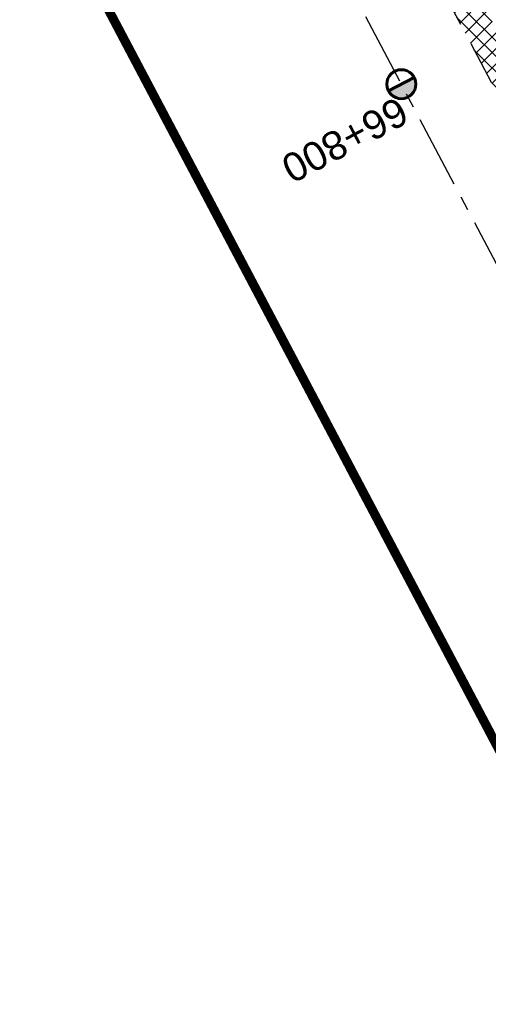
# Model space of a CAD drawing. Header units: metres. Extents: x 7529682 to 7533711, y 5721195 to 5727842.
# Tile 212 of 232: x 7529838 to 7529858, y 5727474 to 5727517. Entities that reach past the tile are written whole.
import ezdxf

# ---------------------------------------------------------------- set-up
doc = ezdxf.new("R2010")
doc.units = ezdxf.units.M
for name, pattern in [('817-dzialki-09-05-04$0$HIDDEN', [0.375, 0.25, -0.125]), ('ACAD_ISO05W100', [33, 24, -3, 0, -3, 0, -3]), ('CENTER', [50.800000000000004, 31.75, -6.35, 6.35, -6.35]), ('HIDDEN', [9.524999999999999, 6.35, -3.175])]:
    doc.linetypes.add(name, pattern=pattern)
doc.layers.add('C-DROGI-SYTUACJA-ETYKIETY', color=7, linetype='Continuous')
doc.layers.add('D-hatch-pobocza', color=131, linetype='Continuous')
for name, color, linetype, lineweight in [('D-krawędzie', 3, 'Continuous', 30), ('D-oś', 10, 'CENTER', 30), ('D-pas-drogowy', 7, 'ACAD_ISO05W100', 50)]:
    doc.layers.add(name, color=color, linetype=linetype, lineweight=lineweight)
doc.layers.add('D-LR-etap-III', color=7, linetype='817-dzialki-09-05-04$0$HIDDEN', lineweight=50, true_color=0x00008f)
doc.styles.get("Standard").update_dxf_attribs({"font": 'arial.ttf'})

# ---------------------------------------------------------------- blocks, each defined once
blk = doc.blocks.new('kilometraz')
at = {"linetype": 'ByBlock', "lineweight": -2}
blk.add_hatch(color=0, dxfattribs=at).paths.add_polyline_path([(0, -0.28125, 0.4142135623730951), (0.28125, 0, 0.4142135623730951), (0, 0.28125)])
at = {"color": 0, "linetype": 'ByBlock', "lineweight": -2}
blk.add_line((0, 0.28125), (0, -0.28125), dxfattribs=at)
blk.add_circle((0, 0), 0.28125, dxfattribs=at)

msp = doc.modelspace()

# ---------------------------------------------------------------- hatches: boundary and pattern name
at = {"layer": 'D-hatch-pobocza'}
h = msp.add_hatch(dxfattribs=at)
h.set_pattern_fill('ANSI37', color=256, scale=0.15, style=0)
h.set_pattern_definition([(45, (0, 0), (-0.3367596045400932, 0.3367596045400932), []), (135, (0, 0), (-0.3367596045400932, -0.3367596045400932), [])])
h.paths.add_polyline_path([(7529905.34, 5727429.09), (7529892.28, 5727453.58), (7529881.53, 5727473.69), (7529872.269999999, 5727491.4), (7529857.46, 5727519.14), (7529841.38, 5727549.79), (7529827.75, 5727575.78), (7529816.4, 5727596.89), (7529800.429999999, 5727627.4), (7529788.07, 5727650.98), (7529775.849999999, 5727673.83), (7529761.3, 5727701.31), (7529749.889999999, 5727722.83), (7529745.5, 5727731.66), (7529738.971069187, 5727744.084810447), (7529737.464618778, 5727743.315650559), (7529742.212649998, 5727734.301517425), (7529762.326041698, 5727696.273621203), (7529777.784920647, 5727667.006134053), (7529799.321516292, 5727626.300085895), (7529822.193292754, 5727583.155579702), (7529846.923978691, 5727536.347271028), (7529864.751945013, 5727502.662709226), (7529900.458527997, 5727434.964956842), (7529935.352393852, 5727369.308325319), (7529971.475882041, 5727300.786382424), (7529988.360755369, 5727268.841161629), (7529990.28, 5727268.6), (7529990.329092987, 5727268.617154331), (7529981.66, 5727284.96), (7529968.42, 5727309.6), (7529956.4, 5727332.85), (7529943.519999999, 5727357.04), (7529932.32, 5727378.32), (7529916.679999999, 5727408.01)])

# ---------------------------------------------------------------- linework, layer by layer
at = {"layer": 'D-krawędzie', "linetype": 'HIDDEN', "ltscale": 0.3}
msp.add_lwpolyline([(7529737.464618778, 5727743.315650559), (7529742.212649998, 5727734.301517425), (7529762.326041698, 5727696.273621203), (7529777.784920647, 5727667.006134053), (7529799.321516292, 5727626.300085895), (7529822.193292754, 5727583.155579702), (7529846.923978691, 5727536.347271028), (7529864.751945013, 5727502.662709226), (7529900.458527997, 5727434.964956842), (7529935.352393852, 5727369.308325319), (7529971.475882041, 5727300.786382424), (7530006.701701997, 5727234.141132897)], dxfattribs=at)
at = {"layer": 'D-LR-etap-III', "ltscale": 10, "flags": 128}
msp.add_lwpolyline([(7531750.474471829, 5723895.103125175, 0.4, 0.4, 0), (7531750.505, 5723895.13, 0.4, 0.4, 0), (7531682.71, 5724022.92, 0.4, 0.4, 0), (7531619.177023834, 5724147.203692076, 0.4, 0.4, 0), (7531592.308960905, 5724198.48863389, 0.4, 0.4, 0), (7531553.263875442, 5724272.918564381, 0.4, 0.4, 0), (7531504.019999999, 5724366.79, 0.4, 0.4, 0), (7531482.09, 5724407.62, 0.4, 0.4, 0), (7531412.350402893, 5724541.182759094, 0.4, 0.4, 0), (7531388.463669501, 5724586.929768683, 0.4, 0.4, 0), (7531345.12, 5724669.94, 0.4, 0.4, 0), (7531127.66, 5725081.67, 0.4, 0.4, 0), (7531059.253139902, 5725211.040795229, 0.4, 0.4, 0), (7531008.007244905, 5725307.953830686, 0.4, 0.4, 0), (7530964.181635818, 5725390.835555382, 0.4, 0.4, 0), (7530914.557354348, 5725484.683561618, 0.4, 0.4, 0), (7530865.243241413, 5725577.493975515, 0.4, 0.4, 0), (7530840.085257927, 5725624.058651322, 0.4, 0.4, 0), (7530802.559525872, 5725694.924584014, 0.4, 0.4, 0), (7530755.54, 5725787.51, 0.4, 0.4, 0), (7530708.717810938, 5725876.303221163, 0.4, 0.4, 0), (7530695.12, 5725902.09, 0.4, 0.4, 0), (7530642.91397006, 5726001.07839487, 0.4, 0.4, 0), (7530634.934723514, 5726016.146615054, 0.4, 0.4, 0), (7530610.820000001, 5726061.929999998, 0.4, 0.4, 0), (7530610.820000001, 5726061.929999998, 0.4, 0.4, 0), (7530607.21, 5726063.51, 0.4, 0.4, 0), (7530597.42, 5726080.68, 0.4, 0.4, 0), (7530591.16, 5726088.44, 0.4, 0.4, 0), (7530581.28, 5726107.21, 0.4, 0.4, 0), (7530571.29, 5726130.56, 0.4, 0.4, 0), (7530549.554994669, 5726171.527317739, 0.4, 0.4, 0), (7530531.014309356, 5726206.473807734, 0.4, 0.4, 0), (7530516.461208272, 5726236.016618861, 0.4, 0.4, 0), (7530500.798929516, 5726266.141265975, 0.4, 0.4, 0), (7530491.349999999, 5726283.94, 0.4, 0.4, 0), (7530482.4, 5726303.41, 0.4, 0.4, 0), (7530482.4, 5726303.41, 0.4, 0.4, 0), (7530450.41, 5726357.28, 0.4, 0.4, 0), (7530397.759396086, 5726458.499907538, 0.4, 0.4, 0), (7530334.707815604, 5726583.664702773, 0.4, 0.4, 0), (7530303.939274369, 5726645.167943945, 0.4, 0.4, 0), (7530300.509779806, 5726651.777515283, 0.4, 0.4, 0), (7530289.213532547, 5726671.966724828, 0.4, 0.4, 0), (7530281.54, 5726685.57, 0.4, 0.4, 0), (7530261.37085633, 5726724.163374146, 0.4, 0.4, 0), (7530254.03, 5726738.21, 0.4, 0.4, 0), (7530197.219999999, 5726845.06, 0.4, 0.4, 0), (7530194.71, 5726849.15, 0.4, 0.4, 0), (7530195.92, 5726850.75, 0.4, 0.4, 0), (7530170.546669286, 5726892.961489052, 0.4, 0.4, 0), (7530143.174718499, 5726945.065838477, 0.4, 0.4, 0), (7530105.059999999, 5727018.32, 0.4, 0.4, 0), (7530100.059999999, 5727027.16, 0.4, 0.4, 0), (7530062.318670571, 5727099.625398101, 0.4, 0.4, 0), (7530015.378537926, 5727189.420463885, 0.4, 0.4, 0), (7529983.207960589, 5727250.206596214, 0.4, 0.4, 0), (7529953.284293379, 5727306.74720398, 0.4, 0.4, 0), (7529900.67053443, 5727406.15903814, 0.4, 0.4, 0), (7529890.630239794, 5727425.131178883, 0.4, 0.4, 0), (7529875.155383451, 5727454.426350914, 0.4, 0.4, 0), (7529857.560096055, 5727487.787346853, 0.4, 0.4, 0), (7529835.194401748, 5727530.19312405, 0.4, 0.4, 0), (7529811.740544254, 5727574.662079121, 0.4, 0.4, 0), (7529792.101859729, 5727611.922638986, 0.4, 0.4, 0), (7529768.066117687, 5727657.469613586, 0.4, 0.4, 0), (7529755.210566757, 5727682.131373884, 0.4, 0.4, 0), (7529753.309999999, 5727681.13, 0.4, 0.4, 0), (7529739.21, 5727707.77, 0.4, 0.4, 0), (7529735.394745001, 5727711.251990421, 0.4, 0.4, 0), (7529725.42, 5727730.2, 0.4, 0.4, 0), (7529723.55, 5727729.88, 0.4, 0.4, 0), (7529695.566668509, 5727782.932080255, 0.4, 0.4, 0), (7529717.67971874, 5727794.024357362, 0.4, 0.4, 0), (7529736.274870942, 5727758.647400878, 0.4, 0.4, 0), (7529736.274870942, 5727758.647400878, 0.4, 0.4, 0), (7529744.511003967, 5727750.406106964, 0.4, 0.4, 0), (7529744.511003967, 5727750.406106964, 0.4, 0.4, 0), (7529750.282568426, 5727738.549848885, 0.4, 0.4, 0), (7529777.108510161, 5727687.569424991, 0.4, 0.4, 0), (7529796.51537536, 5727651.329932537, 0.4, 0.4, 0), (7529814.937945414, 5727616.793170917, 0.4, 0.4, 0), (7529839.006722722, 5727572.303976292, 0.4, 0.4, 0), (7529860.617626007, 5727532.509108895, 0.4, 0.4, 0), (7529882.348967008, 5727491.504261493, 0.4, 0.4, 0), (7529904.865139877, 5727449.096370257, 0.4, 0.4, 0), (7529920.747384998, 5727418.884773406, 0.4, 0.4, 0), (7529946.676504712, 5727368.547487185, 0.4, 0.4, 0), (7529972.024701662, 5727320.573310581, 0.4, 0.4, 0), (7529987.740014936, 5727290.153392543, 0.4, 0.4, 0), (7529996.497385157, 5727273.661630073, 0.4, 0.4, 0), (7530017.541471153, 5727234.202689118, 0.4, 0.4, 0), (7530033.053657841, 5727204.864166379, 0.4, 0.4, 0), (7530051.622983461, 5727170.222745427, 0.4, 0.4, 0), (7530069.276612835, 5727137.015751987, 0.4, 0.4, 0), (7530089.385386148, 5727097.533639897, 0.4, 0.4, 0), (7530109.712512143, 5727060.746615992, 0.4, 0.4, 0), (7530136.769722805, 5727011.640131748, 0.4, 0.4, 0), (7530162.446686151, 5726962.743777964, 0.4, 0.4, 0), (7530187.674104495, 5726916.992101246, 0.4, 0.4, 0), (7530207.820739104, 5726879.335323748, 0.4, 0.4, 0), (7530230.625609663, 5726834.518686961, 0.4, 0.4, 0), (7530262.288093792, 5726776.61832811, 0.4, 0.4, 0), (7530277.509672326, 5726760.213143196, 0.4, 0.4, 0), (7530286.036865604, 5726744.106684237, 0.4, 0.4, 0), (7530288.097472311, 5726735.884066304, 0.4, 0.4, 0), (7530290.393870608, 5726725.046963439, 0.4, 0.4, 0), (7530296.17664807, 5726713.582980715, 0.4, 0.4, 0), (7530302.726195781, 5726701.18226779, 0.4, 0.4, 0), (7530325.685047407, 5726657.466383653, 0.4, 0.4, 0), (7530343.243978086, 5726623.648592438, 0.4, 0.4, 0), (7530360.229820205, 5726591.746871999, 0.4, 0.4, 0), (7530383.20855044, 5726548.059469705, 0.4, 0.4, 0), (7530406.017875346, 5726503.605514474, 0.4, 0.4, 0), (7530427.464919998, 5726462.620289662, 0.4, 0.4, 0), (7530447.9278544, 5726424.388014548, 0.4, 0.4, 0), (7530471.126878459, 5726379.920667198, 0.4, 0.4, 0), (7530490.501003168, 5726343.033350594, 0.4, 0.4, 0), (7530509.499458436, 5726306.733076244, 0.4, 0.4, 0), (7530529.890269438, 5726267.244072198, 0.4, 0.4, 0), (7530543.852446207, 5726238.990319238, 0.4, 0.4, 0), (7530554.808897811, 5726218.943990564, 0.4, 0.4, 0), (7530559.027108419, 5726212.223286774, 0.4, 0.4, 0), (7530563.060988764, 5726206.409670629, 0.4, 0.4, 0), (7530566.93354971, 5726200.463543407, 0.4, 0.4, 0), (7530569.771022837, 5726194.901501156, 0.4, 0.4, 0), (7530571.47319415, 5726191.282350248, 0.4, 0.4, 0), (7530572.839142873, 5726188.024533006, 0.4, 0.4, 0), (7530575.295071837, 5726182.034664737, 0.4, 0.4, 0), (7530579.736851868, 5726173.306070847, 0.4, 0.4, 0), (7530583.3, 5726167.41, 0.4, 0.4, 0), (7530593.4, 5726163.33, 0.4, 0.4, 0), (7530598.618375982, 5726155.264489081, 0.4, 0.4, 0), (7530608.258304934, 5726140.497132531, 0.4, 0.4, 0), (7530603.269999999, 5726136.83, 0.4, 0.4, 0), (7530606.53, 5726131.84, 0.4, 0.4, 0), (7530604.239057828, 5726124.21679044, 0.4, 0.4, 0), (7530605.847136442, 5726121.630127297, 0.4, 0.4, 0), (7530608.971611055, 5726116.164124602, 0.4, 0.4, 0), (7530618.114293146, 5726097.791111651, 0.4, 0.4, 0), (7530651.213125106, 5726034.959524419, 0.4, 0.4, 0), (7530670.243741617, 5725998.61095082, 0.4, 0.4, 0), (7530698.075474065, 5725945.952624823, 0.4, 0.4, 0), (7530716.505955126, 5725911.3051464, 0.4, 0.4, 0), (7530735.223454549, 5725875.667401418, 0.4, 0.4, 0), (7530752.504235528, 5725842.154920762, 0.4, 0.4, 0), (7530778.310652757, 5725793.501254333, 0.4, 0.4, 0), (7530797.499961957, 5725756.381811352, 0.4, 0.4, 0), (7530812.518974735, 5725728.28874362, 0.4, 0.4, 0), (7530820.039295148, 5725713.160404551, 0.4, 0.4, 0), (7530822.422446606, 5725710.193574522, 0.4, 0.4, 0), (7530833.154893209, 5725688.800634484, 0.4, 0.4, 0), (7530849.629354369, 5725656.158601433, 0.4, 0.4, 0), (7530867.98290276, 5725621.963939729, 0.4, 0.4, 0), (7530872.629809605, 5725612.88760475, 0.4, 0.4, 0), (7530880.354488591, 5725597.594500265, 0.4, 0.4, 0), (7530883.839446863, 5725593.389159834, 0.4, 0.4, 0), (7530891.782113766, 5725587.763349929, 0.4, 0.4, 0), (7530895.038670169, 5725584.280746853, 0.4, 0.4, 0), (7530897.033644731, 5725580.941110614, 0.4, 0.4, 0), (7530900.951646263, 5725579.945856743, 0.4, 0.4, 0), (7530904.80970798, 5725571.977328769, 0.4, 0.4, 0), (7530903.682362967, 5725568.566434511, 0.4, 0.4, 0), (7530908.900614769, 5725558.844845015, 0.4, 0.4, 0), (7530910.252030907, 5725545.671606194, 0.4, 0.4, 0), (7530912.872986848, 5725538.645543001, 0.4, 0.4, 0), (7530945.278171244, 5725478.464284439, 0.4, 0.4, 0), (7530959.692318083, 5725450.24628822, 0.4, 0.4, 0), (7531002.82670893, 5725368.192370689, 0.4, 0.4, 0), (7531044.703532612, 5725290.314293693, 0.4, 0.4, 0), (7531064.098839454, 5725253.212562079, 0.4, 0.4, 0), (7531083.010253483, 5725216.677517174, 0.4, 0.4, 0), (7531113.013137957, 5725158.465613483, 0.4, 0.4, 0), (7531137.364304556, 5725113.07076138, 0.4, 0.4, 0), (7531150.830830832, 5725086.711759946, 0.4, 0.4, 0), (7531159.745663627, 5725076.640848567, 0.4, 0.4, 0), (7531166.309999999, 5725074.58, 0.4, 0.4, 0), (7531172.29, 5725062.58, 0.4, 0.4, 0), (7531170.589828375, 5725055.605912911, 0.4, 0.4, 0), (7531173.732823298, 5725044.080706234, 0.4, 0.4, 0), (7531215.342008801, 5724964.859648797, 0.4, 0.4, 0), (7531238.054496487, 5724921.684649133, 0.4, 0.4, 0), (7531262.389821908, 5724875.282876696, 0.4, 0.4, 0), (7531295.587160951, 5724811.265731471, 0.4, 0.4, 0), (7531348.487908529, 5724712.362812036, 0.4, 0.4, 0), (7531363.740817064, 5724682.68394264, 0.4, 0.4, 0), (7531366.986905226, 5724675.865317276, 0.4, 0.4, 0), (7531382.541261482, 5724646.110625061, 0.4, 0.4, 0), (7531401.299165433, 5724610.874551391, 0.4, 0.4, 0), (7531428.964837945, 5724558.862274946, 0.4, 0.4, 0), (7531449.111202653, 5724520.397801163, 0.4, 0.4, 0), (7531477.292992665, 5724465.831467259, 0.4, 0.4, 0), (7531500.996290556, 5724421.112506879, 0.4, 0.4, 0), (7531512.121834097, 5724400.549045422, 0.4, 0.4, 0), (7531513.78163794, 5724396.757451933, 0.4, 0.4, 0), (7531526.32, 5724379.39, 0.4, 0.4, 0), (7531566.783642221, 5724302.73628205, 0.4, 0.4, 0), (7531578.579156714, 5724282.774819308, 0.4, 0.4, 0), (7531584.232619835, 5724273.111246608, 0.4, 0.4, 0), (7531590.109283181, 5724263.508189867, 0.4, 0.4, 0), (7531593.027899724, 5724258.771479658, 0.4, 0.4, 0), (7531595.711841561, 5724254.226824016, 0.4, 0.4, 0), (7531601.659976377, 5724243.898197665, 0.4, 0.4, 0), (7531606.097733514, 5724235.986407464, 0.4, 0.4, 0), (7531609.382207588, 5724230.799061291, 0.4, 0.4, 0), (7531611.580260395, 5724227.671180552, 0.4, 0.4, 0), (7531612.707802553, 5724225.86410867, 0.4, 0.4, 0), (7531618.665224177, 5724214.480919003, 0.4, 0.4, 0), (7531619.885522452, 5724212.333950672, 0.4, 0.4, 0), (7531620.931818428, 5724210.787064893, 0.4, 0.4, 0), (7531623.518605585, 5724207.111542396, 0.4, 0.4, 0), (7531626.143926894, 5724203.61306897, 0.4, 0.4, 0), (7531632.022984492, 5724196.485954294, 0.4, 0.4, 0), (7531653.949089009, 5724152.617641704, 0.4, 0.4, 0), (7531656.750690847, 5724143.103797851, 0.4, 0.4, 0), (7531659.61440691, 5724133.254504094, 0.4, 0.4, 0), (7531661.627147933, 5724128.646047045, 0.4, 0.4, 0.01093811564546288), (7531674.314987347, 5724101.43546424, 0.4, 0.4, 0), (7531685.137626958, 5724081.408252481, 0.4, 0.4, 0), (7531692.159945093, 5724066.277333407, 0.4, 0.4, 0), (7531699.662164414, 5724051.388120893, 0.4, 0.4, 0), (7531704.480624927, 5724040.808561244, 0.4, 0.4, 0), (7531704.480624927, 5724040.808561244, 0.4, 0.4, 0), (7531704.401251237, 5724037.368913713, 0.4, 0.4, 0), (7531720.383609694, 5724003.441317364, 0.4, 0.4, 0), (7531728.79890528, 5723986.206298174, 0.4, 0.4, 0), (7531733.237926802, 5723977.192631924, 0.4, 0.4, 0), (7531736.750027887, 5723969.505210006, 0.4, 0.4, 0), (7531737.336143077, 5723968.518916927, 0.4, 0.4, 0), (7531738.285051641, 5723967.699360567, 0.4, 0.4, 0), (7531742.180915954, 5723962.346428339, 0.4, 0.4, 0), (7531744.286141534, 5723958.615526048, 0.4, 0.4, 0), (7531755.393260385, 5723944.192617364, 0.4, 0.4, 0), (7531758.69, 5723936.76, 0.4, 0.4, 0), (7531780.08, 5723929.25, 0.4, 0.4, 0), (7531792.611989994, 5723906.337708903, 0.4, 0.4, 0), (7531792.611989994, 5723906.337708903, 0.4, 0.4, 0), (7531756.962094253, 5723883.055323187, 0.4, 0.4, 0), (7531750.46, 5723895.130000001, 0.4, 0.4, 0), (7531750.46, 5723895.130000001, 0, 0, 0)], format="xyseb", dxfattribs=at)
at = {"layer": 'D-oś', "ltscale": 0.1}
msp.add_lwpolyline([(7530003.607351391, 5727232.505591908), (7529968.380651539, 5727299.152506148), (7529932.259012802, 5727367.670940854), (7529897.365313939, 5727433.327258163), (7529861.65733063, 5727501.027665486), (7529843.82935013, 5727534.712256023), (7529819.099801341, 5727581.518412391), (7529796.227829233, 5727624.663290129), (7529774.690104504, 5727665.371474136), (7529759.232144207, 5727694.637223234), (7529739.11997146, 5727732.662816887), (7529700.238234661, 5727806.043346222)], dxfattribs=at)
at = {"layer": 'D-pas-drogowy', "ltscale": 0.2, "flags": 128}
msp.add_lwpolyline([(7531633.018560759, 5724182.834272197, 0.4, 0.4, 0), (7531617.558899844, 5724211.608162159, 0.4, 0.4, 0), (7531566.783642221, 5724302.73628205, 0.4, 0.4, 0), (7531538.419082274, 5724356.469679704, 0.4, 0.4, 0), (7531526.32, 5724379.39, 0.4, 0.4, 0), (7531516.102085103, 5724393.607319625, 0.4, 0.4, 0.001485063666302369), (7531513.78037409, 5724396.837773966, 0.4, 0.4, 0), (7531501.87, 5724413.41, 0.4, 0.4, 0), (7531474.926107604, 5724464.507896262, 0.4, 0.4, 0), (7531446.200436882, 5724518.992313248, 0.4, 0.4, 0), (7531424.962185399, 5724559.262257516, 0.4, 0.4, 0), (7531398.444460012, 5724609.565801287, 0.4, 0.4, 0), (7531379.647455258, 5724645.216004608, 0.4, 0.4, 0), (7531365.23, 5724672.56, 0.4, 0.4, 0), (7531341.305752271, 5724717.915356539, 0.4, 0.4, 0), (7531312.899996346, 5724771.788898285, 0.4, 0.4, 0), (7531292.590923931, 5724810.306502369, 0.4, 0.4, 0), (7531259.391619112, 5724873.271351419, 0.4, 0.4, 0), (7531233.740401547, 5724921.922582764, 0.4, 0.4, 0), (7531203.072738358, 5724980.092044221, 0.4, 0.4, 0), (7531173.471398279, 5725036.225177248, 0.4, 0.4, 0), (7531168.269999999, 5725046.09, 0.4, 0.4, 0), (7531172.29, 5725062.58, 0.4, 0.4, 0), (7531166.309999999, 5725074.58, 0.4, 0.4, 0), (7531150.32, 5725079.6, 0.4, 0.4, 0), (7531141.5, 5725096.43, 0.4, 0.4, 0), (7531109.311735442, 5725157.814415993, 0.4, 0.4, 0), (7531086.641300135, 5725201.047918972, 0.4, 0.4, 0), (7531059.198258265, 5725253.383662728, 0.4, 0.4, 0), (7531028.206828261, 5725312.48946212, 0.4, 0.4, 0), (7530999.104694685, 5725367.990143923, 0.4, 0.4, 0), (7530956.247527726, 5725449.724815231, 0.4, 0.4, 0), (7530924.397774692, 5725510.463768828, 0.4, 0.4, 0), (7530897.509999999, 5725561.74, 0.4, 0.4, 0), (7530894.46, 5725566.14, 0.4, 0.4, 0), (7530892.16, 5725570.49, 0.4, 0.4, 0), (7530869.362688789, 5725613.307018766, 0.4, 0.4, 0), (7530861.693971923, 5725627.704613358, 0.4, 0.4, 0), (7530852.74, 5725644.52, 0.4, 0.4, 0), (7530831.509999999, 5725684.2, 0.4, 0.4, 0), (7530811.13, 5725722.52, 0.4, 0.4, 0), (7530792.3476413, 5725757.940652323, 0.4, 0.4, 0), (7530768.03, 5725803.8, 0.4, 0.4, 0), (7530748.768542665, 5725840.178507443, 0.4, 0.4, 0), (7530727.7, 5725879.97, 0.4, 0.4, 0), (7530712.0981582, 5725909.54523909, 0.4, 0.4, 0), (7530693.644105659, 5725944.645156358, 0.4, 0.4, 0), (7530665.702224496, 5725997.538976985, 0.4, 0.4, 0), (7530641.759999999, 5726042.88, 0.4, 0.4, 0), (7530616.5, 5726091.48, 0.4, 0.4, 0), (7530604.628439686, 5726114.319880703, 0.4, 0.4, -0.007762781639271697), (7530602.5, 5726118.43, 0.4, 0.4, 0), (7530603.992037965, 5726123.394821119, 0.4, 0.4, 0), (7530606.53, 5726131.84, 0.4, 0.4, 0), (7530603.269999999, 5726136.83, 0.4, 0.4, 0), (7530593.775620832, 5726151.368713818, 0.4, 0.4, 0), (7530590.202637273, 5726156.84001263, 0.4, 0.4, 0), (7530583.3, 5726167.41, 0.4, 0.4, 0), (7530580.578343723, 5726170.427567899, 0.4, 0.4, 0), (7530575.849999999, 5726175.67, 0.4, 0.4, 0), (7530569.009999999, 5726186.66, 0.4, 0.4, 0), (7530562.555322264, 5726199.189409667, 0.4, 0.4, 0), (7530555.67, 5726211.39, 0.4, 0.4, 0), (7530548.29, 5726224.23, 0.4, 0.4, 0), (7530540.58, 5726237.71, 0.4, 0.4, 0), (7530532.679999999, 5726252.65, 0.4, 0.4, 0), (7530524.059999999, 5726269.35, 0.4, 0.4, 0), (7530502.82, 5726309.91, 0.4, 0.4, 0), (7530488.83, 5726336.63, 0.4, 0.4, 0), (7530466.03, 5726380.16, 0.4, 0.4, 0), (7530438.469999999, 5726432.77, 0.4, 0.4, 0), (7530424.53, 5726459.09, 0.4, 0.4, 0), (7530401.63, 5726502.97, 0.4, 0.4, 0), (7530383.38, 5726538.06, 0.4, 0.4, 0), (7530353.969999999, 5726593.52, 0.4, 0.4, 0), (7530338.469999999, 5726622.74, 0.4, 0.4, 0), (7530322.009999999, 5726653.88, 0.4, 0.4, 0), (7530297.54, 5726700.33, 0.4, 0.4, 0), (7530287.38, 5726719.6, 0.4, 0.4, 0), (7530285.94993921, 5726722.315508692, 0.4, 0.4, 0), (7530280.259999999, 5726733.12, 0.4, 0.4, 0), (7530266.73, 5726758.74, 0.4, 0.4, 0), (7530260.42, 5726770.47, 0.4, 0.4, 0), (7530253.25, 5726783.82, 0.4, 0.4, 0), (7530244.95, 5726799.33, 0.4, 0.4, 0), (7530239.389999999, 5726808.49, 0.4, 0.4, 0), (7530238.29, 5726807.9, 0.4, 0.4, 0), (7530218.11, 5726850.67, 0.4, 0.4, 0), (7530175.906646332, 5726928.168028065, 0.4, 0.4, 0), (7530096.679999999, 5727076.15, 0.4, 0.4, 0), (7530094.679999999, 5727079.89, 0.4, 0.4, 0), (7530064.59693469, 5727135.522637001, 0.4, 0.4, 0), (7530046.730970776, 5727168.8921561, 0.4, 0.4, 0), (7530025.803045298, 5727208.461374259, 0.4, 0.4, 0), (7530012.846501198, 5727232.979315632, 0.4, 0.4, 0), (7529994.15, 5727268.45, 0.4, 0.4, 0), (7529981.670868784, 5727291.93018666, 0.4, 0.4, 0), (7529949.889999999, 5727351.73, 0.4, 0.4, 0), (7529924.75, 5727399.03, 0.4, 0.4, 0), (7529915.515824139, 5727417.099754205, 0.4, 0.4, 0), (7529885.83, 5727475.19, 0.4, 0.4, 0), (7529862.559999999, 5727519.97, 0.4, 0.4, 0), (7529852.984923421, 5727538.191086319, 0.4, 0.4, 0), (7529836.513084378, 5727569.51130111, 0.4, 0.4, 0), (7529815.36890814, 5727609.140983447, 0.4, 0.4, 0), (7529792.795203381, 5727651.247499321, 0.4, 0.4, 0), (7529774.199114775, 5727685.858348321, 0.4, 0.4, 0), (7529746.966026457, 5727736.059440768, 0.4, 0.4, 0), (7529733.92, 5727757.62, 0.4, 0.4, 0), (7529708.607472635, 5727806.388536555, 0.4, 0.4, 0), (7529688.491967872, 5727796.344621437, 0.4, 0.4, 0), (7529723.55, 5727729.88, 0.4, 0.4, 0), (7529725.42, 5727730.2, 0.4, 0.4, 0), (7529735.38, 5727711.28, 0.4, 0.4, 0), (7529739.21, 5727707.77, 0.4, 0.4, 0), (7529753.309999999, 5727681.13, 0.4, 0.4, 0), (7529755.178396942, 5727682.114424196, 0.4, 0.4, 0), (7529792.101859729, 5727611.922638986, 0.4, 0.4, 0), (7529811.740544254, 5727574.662079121, 0.4, 0.4, 0), (7529835.194401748, 5727530.19312405, 0.4, 0.4, 0), (7529857.560096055, 5727487.787346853, 0.4, 0.4, 0), (7529875.155383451, 5727454.426350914, 0.4, 0.4, 0), (7529890.630239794, 5727425.131178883, 0.4, 0.4, 0), (7529900.67053443, 5727406.15903814, 0.4, 0.4, 0), (7529953.284293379, 5727306.74720398, 0.4, 0.4, 0), (7529983.207960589, 5727250.206596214, 0.4, 0.4, 0), (7530015.378537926, 5727189.420463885, 0.4, 0.4, 0), (7530062.318670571, 5727099.625398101, 0.4, 0.4, 0), (7530100.059999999, 5727027.16, 0.4, 0.4, 0), (7530105.059999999, 5727018.32, 0.4, 0.4, 0), (7530143.174718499, 5726945.065838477, 0.4, 0.4, 0), (7530170.546669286, 5726892.961489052, 0.4, 0.4, 0), (7530195.92, 5726850.75, 0.4, 0.4, 0), (7530194.71, 5726849.15, 0.4, 0.4, 0), (7530197.219999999, 5726845.06, 0.4, 0.4, 0), (7530254.03, 5726738.21, 0.4, 0.4, 0), (7530261.37085633, 5726724.163374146, 0.4, 0.4, 0), (7530281.54, 5726685.57, 0.4, 0.4, 0), (7530289.213532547, 5726671.966724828, 0.4, 0.4, 0), (7530300.509779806, 5726651.777515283, 0.4, 0.4, 0), (7530303.939274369, 5726645.167943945, 0.4, 0.4, 0), (7530334.707815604, 5726583.664702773, 0.4, 0.4, 0), (7530397.759396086, 5726458.499907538, 0.4, 0.4, 0), (7530450.41, 5726357.28, 0.4, 0.4, 0), (7530482.4, 5726303.41, 0.4, 0.4, 0), (7530483.687990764, 5726301.003383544, 0.4, 0.4, 0), (7530491.349999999, 5726283.94, 0.4, 0.4, 0), (7530512.67, 5726243.78, 0.4, 0.4, 0), (7530529.429999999, 5726209.46, 0.4, 0.4, 0), (7530571.29, 5726130.56, 0.4, 0.4, 0), (7530581.28, 5726107.21, 0.4, 0.4, 0), (7530591.16, 5726088.44, 0.4, 0.4, 0), (7530597.42, 5726080.68, 0.4, 0.4, 0), (7530607.21, 5726063.51, 0.4, 0.4, 0), (7530610.820000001, 5726061.929999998, 0.4, 0.4, 0), (7530634.934723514, 5726016.146615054, 0.4, 0.4, 0), (7530642.91397006, 5726001.07839487, 0.4, 0.4, 0), (7530695.12, 5725902.09, 0.4, 0.4, 0), (7530708.717810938, 5725876.303221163, 0.4, 0.4, 0), (7530755.54, 5725787.51, 0.4, 0.4, 0), (7530802.559525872, 5725694.924584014, 0.4, 0.4, 0), (7530840.085257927, 5725624.058651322, 0.4, 0.4, 0), (7530865.243241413, 5725577.493975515, 0.4, 0.4, 0), (7530914.557354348, 5725484.683561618, 0.4, 0.4, 0), (7530964.181635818, 5725390.835555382, 0.4, 0.4, 0), (7531008.007244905, 5725307.953830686, 0.4, 0.4, 0), (7531059.253139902, 5725211.040795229, 0.4, 0.4, 0), (7531127.66, 5725081.67, 0.4, 0.4, 0), (7531345.12, 5724669.94, 0.4, 0.4, 0), (7531388.463669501, 5724586.929768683, 0.4, 0.4, 0), (7531412.350402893, 5724541.182759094, 0.4, 0.4, 0), (7531482.09, 5724407.62, 0.4, 0.4, 0), (7531504.019999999, 5724366.79, 0.4, 0.4, 0), (7531519.374444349, 5724337.520497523, 0.4, 0.4, 0), (7531563.748815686, 5724252.931583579, 0.4, 0.4, 0), (7531602.175111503, 5724179.681224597, 0.4, 0.4, 0), (7531619.177023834, 5724147.203692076, 0.4, 0.4, 0), (7531625.038493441, 5724135.63500206, 0.4, 0.4, 0), (7531656.796442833, 5724073.31633882, 0.4, 0.4, 0), (7531675.12, 5724037.36, 0.4, 0.4, 0), (7531682.71, 5724022.92, 0.4, 0.4, 0), (7531705.565196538, 5723979.810545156, 0.4, 0.4, 0), (7531736.605941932, 5723921.261514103, 0.4, 0.4, 0), (7531750.46, 5723895.130000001, 0.4, 0.4, 0), (7531740.769999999, 5723886.56, 0.4, 0.4, 0), (7531732.86, 5723885, 0.4, 0.4, 0), (7531722.179999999, 5723887.77, 0.4, 0.4, 0), (7531729.87, 5723862.17, 0.4, 0.4, 0), (7531742.92, 5723861.93, 0.4, 0.4, 0), (7531763.71, 5723859.52, 0.4, 0.4, 0), (7531768.42, 5723854.12, 0.4, 0.4, 0), (7531787.42, 5723817.97, 0.4, 0.4, 0), (7531795.57, 5723809.82, 0.4, 0.4, 0), (7531816.346897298, 5723819.850397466, 0.4, 0.4, 0), (7531816.346897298, 5723819.850397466, 0.4, 0.4, 0), (7531805.059999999, 5723843.23, 0.4, 0.4, 0), (7531803.61, 5723886.23, 0.4, 0.4, 0), (7531803.61, 5723886.23, 0.4, 0.4, 0), (7531780.08, 5723929.25, 0.4, 0.4, 0), (7531758.69, 5723936.76, 0.4, 0.4, 0), (7531749.3590272, 5723946.412126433, 0.4, 0.4, 0), (7531742.71, 5723953.29, 0.4, 0.4, 0), (7531735.177368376, 5723967.877529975, 0.4, 0.4, 0), (7531722.37, 5723992.68, 0.4, 0.4, 0), (7531705.041669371, 5724030.885563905, 0.4, 0.4, 0), (7531699.469999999, 5724043.17, 0.4, 0.4, 0), (7531692.69, 5724058.11, 0.4, 0.4, 0), (7531679.672010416, 5724084.016803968, 0.4, 0.4, 0), (7531674.55, 5724094.21, 0.4, 0.4, 0), (7531666.633166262, 5724114.002855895, 0.4, 0.4, 0), (7531649, 5724153.82, 0.4, 0.4, 0), (7531641.49, 5724149.34, 0.4, 0.4, 0), (7531626.04, 5724179.34, 0.4, 0.4, 0), (7531633.03, 5724182.84, 0, 0, 0)], format="xyseb", dxfattribs=at)

# ---------------------------------------------------------------- block references
at = {"layer": 'C-DROGI-SYTUACJA-ETYKIETY', "color": 10, "linetype": 'Continuous', "lineweight": 60, "xscale": 2.249999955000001, "yscale": 2.249999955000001, "zscale": 2.249999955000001, "rotation": 297.8905772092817}
msp.add_blockref('kilometraz', (7529854.596013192, 5727514.369478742), dxfattribs=at)

# ---------------------------------------------------------------- texts
at = {"layer": 'C-DROGI-SYTUACJA-ETYKIETY', "color": 2}
msp.add_text('66+800', height=1.25, rotation=207.8905772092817, dxfattribs=at).set_placement((7529854.439991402, 5727513.862618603))

doc.saveas('drawing.dxf')
